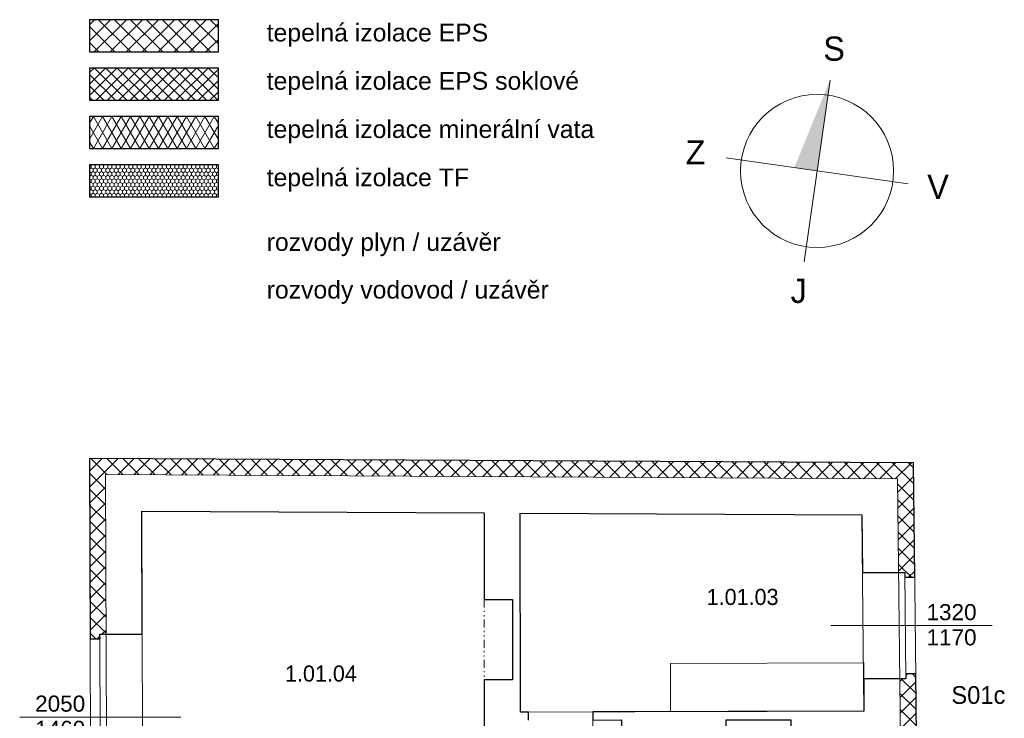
# Model space of a CAD drawing. Extents: x -203795 to -85874, y -57369 to -32000.
# Tile 2 of 8: x -203795 to -191572, y -40674 to -32000. Entities that reach past the tile are written whole.
import ezdxf

# ---------------------------------------------------------------- set-up
doc = ezdxf.new("R2010")
doc.units = 0
doc.header["$MEASUREMENT"] = 0
doc.linetypes.add('Čerchovaná se dvěma tečkami S', pattern=[250, 100, -40, 15, -40, 15, -40])
for name, color, linetype, lineweight in [('2D BOD_Číslo_pera__1', 7, 'Continuous', 15), ('2D VÝPLNĚ_Číslo_pera__1', 7, 'Continuous', 15), ('2D VÝPLNĚ_Číslo_pera__2', 1, 'Continuous', 25), ('2D VÝPLNĚ_Číslo_pera__4', 91, 'Continuous', 13), ('2D ČÁRY_Číslo_pera__1', 7, 'Continuous', 15), ('2D ČÁRY_Číslo_pera__2', 1, 'Continuous', 25), ('2D ČÁRY_Číslo_pera__3', 150, 'Continuous', 13), ('2D ČÁRY_Číslo_pera__4', 91, 'Continuous', 13), ('POZNÁMKY.TEXT_Číslo_pera__4', 91, 'Continuous', 13)]:
    doc.layers.add(name, color=color, linetype=linetype, lineweight=lineweight)
doc.styles.add('GENERATED_STYLE_1', font='arial.ttf')
doc.styles.add('GENERATED_STYLE_3', font='txt')
pattern_1 = [(45, (0, 0), (-98.99495, 98.99495), []), (135, (0, 0), (98.99495, 98.99495), [])]

msp = doc.modelspace()

# ---------------------------------------------------------------- hatches: boundary and pattern name
at = {"layer": '2D VÝPLNĚ_Číslo_pera__1', "linetype": 'Continuous'}
msp.add_hatch(color=8, dxfattribs=at).paths.add_polyline_path([(-193735, -32749), (-193896, -33878), (-194179, -33838)], flags=0)
at = {"layer": '2D VÝPLNĚ_Číslo_pera__4', "linetype": 'Continuous'}
h = msp.add_hatch(dxfattribs=at)
h.set_pattern_fill('TEPELNA_IZOLACE_EPS', color=8, style=0, pattern_type=2)
h.set_pattern_definition(pattern_1)
h.paths.add_polyline_path([(-202929, -32400), (-201329, -32400), (-201329, -32000), (-202929, -32000)], flags=0)
h = msp.add_hatch(dxfattribs=at)
h.set_pattern_fill('TEPELNA_IZOLACE_PERIMETR', color=8, style=0, pattern_type=2)
h.set_pattern_definition([(45, (0, 0), (-70.71068, 70.71068), []), (135, (0, 0), (70.71068, 70.71068), [])])
h.paths.add_polyline_path([(-202929, -33000), (-201329, -33000), (-201329, -32600), (-202929, -32600)], flags=0)
h = msp.add_hatch(dxfattribs=at)
h.set_pattern_fill('TEPELNA_IZOLACE_MINERÁL', color=8, style=0, pattern_type=2)
h.set_pattern_definition([(60, (0, 0), (-86.60254, 50), []), (120, (0, 0), (86.60254, 50), [])])
h.paths.add_polyline_path([(-202929, -33600), (-201329, -33600), (-201329, -33200), (-202929, -33200)], flags=0)
h = msp.add_hatch(dxfattribs=at)
h.set_pattern_fill('TEPELNA_IZOLACE_FENOL', color=8, style=0, pattern_type=2)
h.set_pattern_definition([(90, (0, 0), (-51.961524, 0), [30, -60]), (90, (-25.98, 45), (-51.961524, 0), [30, -60]), (150, (0, 30), (25.980762, 45), [30, -60]), (150, (-51.96, 30), (25.980762, 45), [30, -60]), (210, (0, 0), (-25.980762, 45), [30, -60]), (210, (-51.96, 0), (-25.980762, 45), [30, -60])])
h.paths.add_polyline_path([(-202929, -34200), (-201329, -34200), (-201329, -33800), (-202929, -33800)], flags=0)
h = msp.add_hatch(dxfattribs=at)
h.set_pattern_fill('TEPELNA_IZOLACE_EPS', color=8, style=0, pattern_type=2)
h.set_pattern_definition(pattern_1)
h.paths.add_polyline_path([(-202929, -37447), (-192700, -37502), (-192683, -38922), (-192808, -38922), (-192808, -38862), (-192884, -38863), (-192898, -37701), (-202729, -37648), (-202723, -39631), (-202799, -39631), (-202798, -39689), (-202922, -39689)], flags=0)
h = msp.add_hatch(dxfattribs=at)
h.set_pattern_fill('TEPELNA_IZOLACE_EPS', color=8, style=0, pattern_type=2)
h.set_pattern_definition(pattern_1)
h.paths.add_polyline_path([(-192793, -40123), (-192793, -40183), (-192869, -40183), (-192857, -41224), (-192781, -41224), (-192780, -41284), (-192656, -41284), (-192669, -40123)], flags=0)

# ---------------------------------------------------------------- linework, layer by layer
at = {"layer": '2D BOD_Číslo_pera__1', "color": 8, "linetype": 'Continuous'}
msp.add_line((-192700, -37502), (-202929, -37447), dxfattribs=at)
at = {"layer": '2D VÝPLNĚ_Číslo_pera__2', "color": 8, "linetype": 'Continuous', "flags": 128}
for points in [[(-202929, -32400), (-201329, -32400), (-201329, -32000), (-202929, -32000)], [(-202929, -33000), (-201329, -33000), (-201329, -32600), (-202929, -32600)], [(-202929, -33600), (-201329, -33600), (-201329, -33200), (-202929, -33200)], [(-202929, -34200), (-201329, -34200), (-201329, -33800), (-202929, -33800)]]:
    msp.add_lwpolyline(points, close=True, dxfattribs=at)
at = {"layer": '2D ČÁRY_Číslo_pera__1', "color": 8, "linetype": 'Continuous'}
for p, q in [((-202872, -55878), (-202929, -37447)), ((-192700, -37502), (-192629, -43631)), ((-192898, -37701), (-202729, -37648)), ((-202673, -55679), (-202729, -37648)), ((-192898, -37701), (-192829, -43631)), ((-198031, -38123), (-202279, -38100)), ((-202265, -42704), (-202279, -38100)), ((-198031, -38123), (-198030, -39198)), ((-193342, -38149), (-197581, -38126)), ((-197581, -38126), (-197579, -40597)), ((-193342, -38149), (-193314, -40587)), ((-192808, -38862), (-192793, -40183)), ((-197679, -39197), (-198030, -39198)), ((-197679, -39197), (-197679, -40197)), ((-202792, -41685), (-202799, -39631)), ((-197679, -40197), (-198029, -40198)), ((-198029, -40198), (-198029, -41022)), ((-197579, -40597), (-193314, -40587)), ((-197479, -40697), (-197480, -40597)), ((-196680, -40595), (-196677, -41495))]:
    msp.add_line(p, q, dxfattribs=at)
at = {"layer": '2D ČÁRY_Číslo_pera__1', "color": 8, "linetype": 'Čerchovaná se dvěma tečkami S'}
msp.add_line((-198030, -39198), (-198029, -40198), dxfattribs=at)
at = {"layer": '2D ČÁRY_Číslo_pera__1', "color": 8, "linetype": 'Continuous', "flags": 128}
for points in [[(-193334, -38862), (-192808, -38862), (-192808, -38922), (-192683, -38922)], [(-202275, -39629), (-202799, -39631), (-202798, -39689), (-202922, -39689)], [(-193319, -40183), (-192793, -40183), (-192793, -40123), (-192669, -40123)]]:
    msp.add_lwpolyline(points, dxfattribs=at)
at = {"layer": '2D ČÁRY_Číslo_pera__2', "color": 8, "linetype": 'Continuous', "flags": 128}
msp.add_lwpolyline([(-197479, -40697), (-197480, -40597), (-197579, -40597), (-197581, -38126), (-193342, -38149), (-193334, -38862), (-192808, -38862), (-192808, -38922), (-192683, -38922), (-192700, -37502), (-202929, -37447), (-202922, -39689), (-202798, -39689), (-202799, -39631), (-202275, -39629), (-202279, -38100), (-198031, -38123), (-198030, -39198), (-197679, -39197), (-197679, -40197), (-198029, -40198), (-198029, -41022)], dxfattribs=at)
msp.add_lwpolyline([(-192793, -40183), (-193315, -40183), (-193314, -40587), (-196680, -40595), (-196679, -40695), (-196324, -40694), (-196320, -42973), (-195119, -42972), (-195119, -42872), (-196221, -42873), (-196223, -41062), (-195024, -41061), (-195024, -40691), (-194221, -40691), (-194220, -41741), (-194120, -41741), (-194121, -40941), (-193310, -40940), (-193307, -41224), (-192781, -41224), (-192780, -41284), (-192656, -41284), (-192669, -40123), (-192793, -40123)], close=True, dxfattribs=at)
at = {"layer": '2D ČÁRY_Číslo_pera__3', "color": 8, "linetype": 'Continuous'}
for p, q in [((-194057, -35007), (-193735, -32749)), ((-195025, -33717), (-192767, -34039))]:
    msp.add_line(p, q, dxfattribs=at)
at = {"layer": '2D ČÁRY_Číslo_pera__3', "color": 8, "linetype": 'Continuous', "flags": 128}
msp.add_lwpolyline([(-193316, -39987), (-195716, -39993), (-195714, -40593), (-193314, -40587)], close=True, dxfattribs=at)
at = {"layer": '2D ČÁRY_Číslo_pera__3', "color": 8, "linetype": 'Continuous'}
msp.add_circle((-193896, -33878), 950, dxfattribs=at)
at = {"layer": '2D ČÁRY_Číslo_pera__4', "color": 8, "linetype": 'Continuous'}
for p, q in [((-193724, -39523), (-191724, -39523)), ((-201795, -40658), (-203795, -40658))]:
    msp.add_line(p, q, dxfattribs=at)

# ---------------------------------------------------------------- texts
at = {"layer": '2D ČÁRY_Číslo_pera__1', "color": 8, "linetype": 'Continuous', "char_height": 300, "attachment_point": 4, "style": 'GENERATED_STYLE_3'}
for s, insert in [('{S}', (-193819, -32361)), ('{Z}', (-195528, -33646)), ('{V}', (-192528, -34076)), ('{J}', (-194225, -35369))]:
    msp.add_mtext(s, dxfattribs=dict(at, insert=insert))
at = {"layer": 'POZNÁMKY.TEXT_Číslo_pera__4', "color": 8, "linetype": 'Continuous', "style": 'GENERATED_STYLE_1'}
for s, insert, char_height, attachment_point, line_spacing_factor in [('{tepelná izolace EPS\\Ptepelná izolace EPS soklové\\Ptepelná izolace minerální vata\\Ptepelná izolace TF}', (-200729, -32050), 220, 1, 1.634061), ('{rozvody plyn / uzávěr\\Prozvody vodovod / uzávěr}', (-200729, -34650), 220, 1, 1.614166), ('{1320\\P1170}', (-192227, -39771), 200, 8, 0.938049), ('{2050\\P1460}', (-203293, -40907), 200, 8, 0.938049)]:
    msp.add_mtext(s, dxfattribs=dict(at, insert=insert, char_height=char_height, attachment_point=attachment_point, line_spacing_factor=line_spacing_factor))
at = {"layer": 'POZNÁMKY.TEXT_Číslo_pera__4', "color": 8, "linetype": 'Continuous', "style": 'GENERATED_STYLE_3'}
for s, insert, char_height, attachment_point in [('{1.01.03}', (-195267, -39067), 200, 1), ('{1.01.04}', (-200502, -40018), 200, 1), ('{S01c}', (-192229, -40386), 220, 4)]:
    msp.add_mtext(s, dxfattribs=dict(at, insert=insert, char_height=char_height, attachment_point=attachment_point))

doc.saveas('drawing.dxf')
